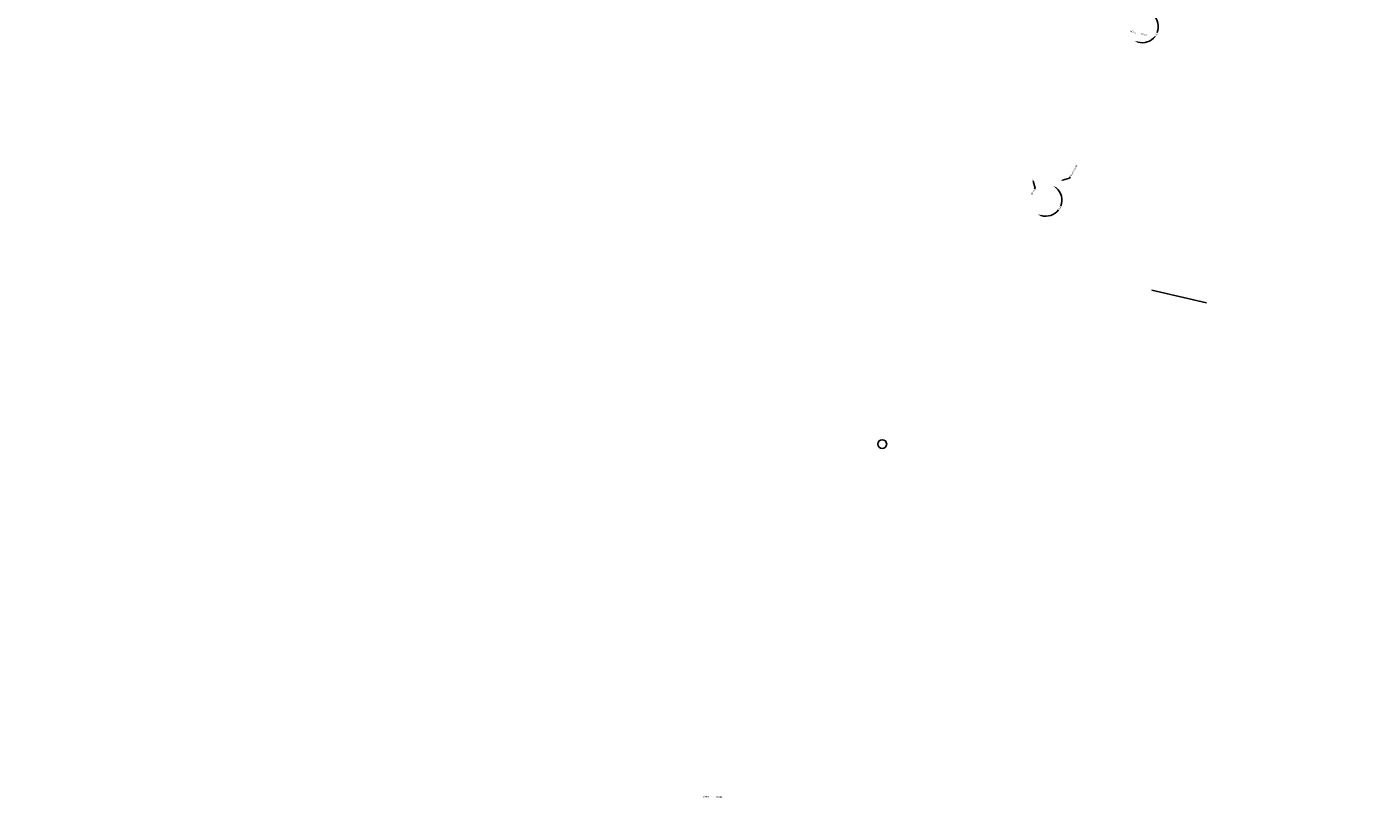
# Model space of a CAD drawing. Header units: millimetres. Extents: x 6504137 to 6515825, y 5737606 to 5784558.
# Tile 26 of 115: x 6508199 to 6510028, y 5754526 to 5755600. Entities that reach past the tile are written whole.
import ezdxf
from ezdxf import colors
from ezdxf.entities.mleader import LeaderData, LeaderLine
from ezdxf.math import Vec2, Vec3

# ---------------------------------------------------------------- set-up
doc = ezdxf.new("R2010")
doc.units = ezdxf.units.MM
for name, color, linetype in [('#Nr Działek', 6, 'Continuous'), ('_-demontaż', 1, 'DEMONTAZ'), ('_Kąt załomu', 7, 'Continuous'), ('_Opisy', 7, 'Continuous')]:
    doc.layers.add(name, color=color, linetype=linetype)
doc.styles.get("Standard").update_dxf_attribs({"font": 'ARIALN.TTF'})
doc.linetypes.add('DEMONTAZ', pattern='A,1,["x",Standard,S=1,R=0,X=-0.1,Y=-0.35],1', length=2)
doc.dimstyles.new('Kat załomu', dxfattribs={"dimtxt": 2.2, "dimasz": 5, "dimexe": 0.18, "dimexo": 0.0625, "dimtad": 0, "dimtih": 1, "dimtoh": 1, "dimdec": 4, "dimzin": 0, "dimdsep": 46, "dimtxsty": 'Standard', "dimcen": 0.9, "dimse1": 1, "dimse2": 1, "dimadec": 0, "dimazin": 0, "dimtfac": 1, "dimtdec": 4, "dimtofl": 0, "dimtmove": 0, "dimatfit": 3, "dimfxl": 1, "dimtolj": 1, "dimtzin": 0, "dimarcsym": 0})

# ---------------------------------------------------------------- blocks, each defined once
blk = doc.blocks.new('*D44')
at = {"layer": '_Kąt załomu', "color": 0, "lineweight": -2, "transparency": 16777216}
for start, end in [(339.0115, 47.7183), (253.9828, 322.6864)]:
    blk.add_arc((6509723.5, 5755600.3), 21.9, start, end, dxfattribs=at)
at = {"layer": '_Kąt załomu', "color": 0, "transparency": 16777216}
for points in [[(6509737.8, 5755615.8), (6509738.7, 5755617.1), (6509734.2, 5755619.4)], [(6509717.2, 5755578.5), (6509717.8, 5755580), (6509712.9, 5755581.2)]]:
    blk.add_solid(points, dxfattribs=at)
at = {"layer": 'Defpoints', "color": 0, "transparency": 16777216}
for p in [(6510028.1, 5756146.4), (6509723.5, 5755600.3), (6509745.4, 5755600.6), (6509591.5, 5755363.5)]:
    blk.add_point(p, dxfattribs=at)
at = {"layer": '_Kąt załomu', "color": 0, "transparency": 16777216, "insert": (6509742.6, 5755589.6), "char_height": 2.2, "attachment_point": 5, "rotation": 241}
blk.add_mtext('\\A1;180°', dxfattribs=at)
blk = doc.blocks.new('*D45')
at = {"layer": '_Kąt załomu', "color": 0, "lineweight": -2, "transparency": 16777216}
for start, end in [(338.9132, 47.8746), (253.8164, 322.7747)]:
    blk.add_arc((6509591.5, 5755363.5), 22.1, start, end, dxfattribs=at)
at = {"layer": '_Kąt załomu', "color": 0, "transparency": 16777216}
for points in [[(6509605.8, 5755379.2), (6509606.8, 5755380.5), (6509602.2, 5755382.8)], [(6509585, 5755341.4), (6509585.6, 5755343), (6509580.7, 5755344.1)]]:
    blk.add_solid(points, dxfattribs=at)
at = {"layer": 'Defpoints', "color": 0, "transparency": 16777216}
for p in [(6509723.5, 5755600.3), (6509591.5, 5755363.5), (6509602.8, 5755344.5), (6508769.9, 5753891.2)]:
    blk.add_point(p, dxfattribs=at)
at = {"layer": '_Kąt załomu', "color": 0, "transparency": 16777216, "insert": (6509610.8, 5755352.7), "char_height": 2.2, "attachment_point": 5, "rotation": 241}
blk.add_mtext('\\A1;180°', dxfattribs=at)
blk = doc.blocks.new('*D46')
at = {"layer": '_Kąt załomu', "color": 0, "lineweight": -2, "transparency": 16777216}
for start, end in [(332.0665, 48.0956), (240.1923, 316.2241)]:
    blk.add_arc((6508769.9, 5753891.2), 22.5, start, end, dxfattribs=at)
at = {"layer": '_Kąt załomu', "color": 0, "transparency": 16777216}
for points in [[(6508784.5, 5753907.3), (6508785.5, 5753908.7), (6508780.9, 5753910.9)], [(6508758.2, 5753871), (6508759.2, 5753872.4), (6508754.7, 5753874.6)]]:
    blk.add_solid(points, dxfattribs=at)
at = {"layer": 'Defpoints', "color": 0, "transparency": 16777216}
for p in [(6509591.5, 5755363.5), (6508769.9, 5753891.2), (6508778.3, 5753870.3), (6508199.2, 5753269.5)]:
    blk.add_point(p, dxfattribs=at)
at = {"layer": '_Kąt załomu', "color": 0, "transparency": 16777216, "insert": (6508788.2, 5753878), "char_height": 2.2, "attachment_point": 5, "rotation": 234}
blk.add_mtext('\\A1;193°', dxfattribs=at)

msp = doc.modelspace()

# ---------------------------------------------------------------- linework, layer by layer
at = {"layer": '#Nr Działek'}
msp.add_circle((6509368.21, 5755030.06), 6, dxfattribs=at)
at = {"layer": '_-demontaż', "linetype": 'DEMONTAZ', "ltscale": 2}
msp.add_lwpolyline([(6509811.12664, 5755223.18), (6509736.71134, 5755240.14838), (6509736.71134, 5755240.14838), (6509736.71134, 5755240.14838), (6509736.71134, 5755240.14838), (6509736.71134, 5755240.14838)], dxfattribs=at)

# ---------------------------------------------------------------- texts
at = {"layer": '_Opisy', "char_height": 2, "attachment_point": 5, "bg_fill": 3, "box_fill_scale": 1, "bg_fill_color": 256, "bg_fill_transparency": 0}
for width, heights, insert, rotation in [(2, [0], (6509711.19939, 5755593.26402), 166.84120198), (6.4472248, [3.63809], (6509127.00998, 5754548.36385), 180.10634408), (6.4472248, [3.63809], (6509145.14739, 5754547.86998), 180.10634408)]:
    msp.add_mtext_dynamic_manual_height_columns('Droga', width=width, gutter_width=10, heights=heights, dxfattribs=dict(at, insert=insert, rotation=rotation))

# ---------------------------------------------------------------- leaders
at = {"layer": '_Opisy'}
ml = msp.add_multileader_mtext('Standard', dxfattribs=at)
ml.set_content('teren kolejowy', color=7)
ml.set_leader_properties(color=7, linetype='Continuous', lineweight=-1)
ml.build(insert=Vec2(0, 0))
ml.multileader.update_dxf_attribs({"dogleg_length": 2, "arrow_head_size": 3})
ctx = ml.context
ctx.base_point, ctx.char_height, ctx.arrow_head_size, ctx.landing_gap_size, ctx.plane_origin, ctx.plane_x_axis, ctx.plane_y_axis = Vec3(6509633.0723, 5755409.56043), 2, 3, 1, Vec3(6509611.57019, 5755389.80269), Vec3(-0.4872318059, -0.8732726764), Vec3(0.8732726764, -0.4872318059)
ctx.text_align_type, ctx.attachment_type = 2, 2
notes = []
notes.append((ctx, [(0, (1, 1, 0), (6509624.01963, 5755393.33519), (0.4872318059, 0.8732726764), 2, [(0, [(6509611.57019, 5755389.80269)], 0, [])])]))
ctx.mtext.insert, ctx.mtext.text_direction, ctx.mtext.rotation, ctx.mtext.alignment, ctx.mtext.flow_direction = Vec3(6509626.61133, 5755395.32454), Vec3(-0.4872318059, -0.8732726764), 4.203471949, 3, 5
ctx.mtext.has_bg_fill, ctx.mtext.bg_color, ctx.mtext.bg_scale_factor, ctx.mtext.bg_transparency, ctx.mtext.use_window_bg_color = 1, -1027028792, 1.5, 0, 1
ml = msp.add_multileader_mtext('Standard', dxfattribs=at)
ml.set_content('Droga', color=7)
ml.set_leader_properties(color=7, linetype='Continuous', lineweight=-1)
ml.build(insert=Vec2(0, 0))
ml.multileader.update_dxf_attribs({"dogleg_length": 2, "arrow_head_size": 3})
ctx = ml.context
ctx.base_point, ctx.char_height, ctx.arrow_head_size, ctx.landing_gap_size, ctx.plane_origin, ctx.plane_x_axis, ctx.plane_y_axis = Vec3(6509576.17982, 5755378.19194), 2, 3, 1, Vec3(6509573.65793, 5755392.26049), Vec3(-0.4872318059, -0.8732726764), Vec3(0.8732726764, -0.4872318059)
notes.append((ctx, [(0, (1, 1, 0), (6509577.15428, 5755379.93848), (-0.4872318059, -0.8732726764), 2, [(0, [(6509573.65793, 5755392.26049)], 0, [])])]))
ctx.mtext.insert, ctx.mtext.text_direction, ctx.mtext.rotation, ctx.mtext.flow_direction = Vec3(6509576.8226, 5755376.68819), Vec3(-0.4872318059, -0.8732726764), 4.203471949, 5
ctx.mtext.has_bg_fill, ctx.mtext.bg_color, ctx.mtext.bg_scale_factor, ctx.mtext.bg_transparency, ctx.mtext.use_window_bg_color = 1, -1027028792, 1.5, 0, 1
for ctx, leaders in notes:
    for number, flags, end, landing, length, lines in leaders:
        leader = LeaderData()
        leader.index, (leader.has_last_leader_line, leader.has_dogleg_vector, leader.attachment_direction) = number, flags
        leader.last_leader_point, leader.dogleg_vector, leader.dogleg_length = Vec3(end), Vec3(landing), length
        for number, points, colour, breaks in lines:
            line = LeaderLine()
            line.index, line.vertices, line.color, line.breaks = number, Vec3.list(points), colors.encode_raw_color(colour), breaks
            leader.lines.append(line)
        ctx.leaders.append(leader)

# ---------------------------------------------------------------- next in the draw order: texts
at = {"layer": '_Opisy', "insert": (6509725.7486, 5755589.87162), "char_height": 2, "attachment_point": 5, "rotation": 166.84120198, "bg_fill": 3, "box_fill_scale": 1, "bg_fill_color": 256, "bg_fill_transparency": 0}
msp.add_mtext_dynamic_manual_height_columns('Droga', width=2, gutter_width=10, heights=[0], dxfattribs=at)

# ---------------------------------------------------------------- next in the draw order: dimensions: what is measured, and where the dimension line sits
at = {"layer": '_Kąt załomu'}
dim = msp.add_angular_dim_3p(base=(6508778.32815, 5753870.34061), center=(6508769.92, 5753891.243), p1=(6509591.457, 5755363.453), p2=(6508199.189, 5753269.475), dimstyle='Kat załomu', dxfattribs=at)
dim.commit()
dim.dimension.update_dxf_attribs({"geometry": '*D46', "text_midpoint": (6508788.18047, 5753878.04595), "text_rotation": 234})

# ---------------------------------------------------------------- next in the draw order: dimensions: what is measured, and where the dimension line sits
for base, center, p1, p2, picture, middle in [((6509745.39479, 5755600.61418), (6509723.529, 5755600.29), (6510028.142, 5756146.387), (6509591.457, 5755363.453), '*D44', (6509742.62762, 5755589.63822)), ((6509602.79725, 5755344.46176), (6509591.457, 5755363.453), (6509723.529, 5755600.29), (6508769.92, 5753891.243), '*D45', (6509610.77409, 5755352.67716))]:
    dim = msp.add_angular_dim_3p(base=base, center=center, p1=p1, p2=p2, dimstyle='Kat załomu', dxfattribs=at)
    dim.commit()
    dim.dimension.update_dxf_attribs({"geometry": picture, "text_midpoint": middle, "text_rotation": 241})

doc.saveas('drawing.dxf')
